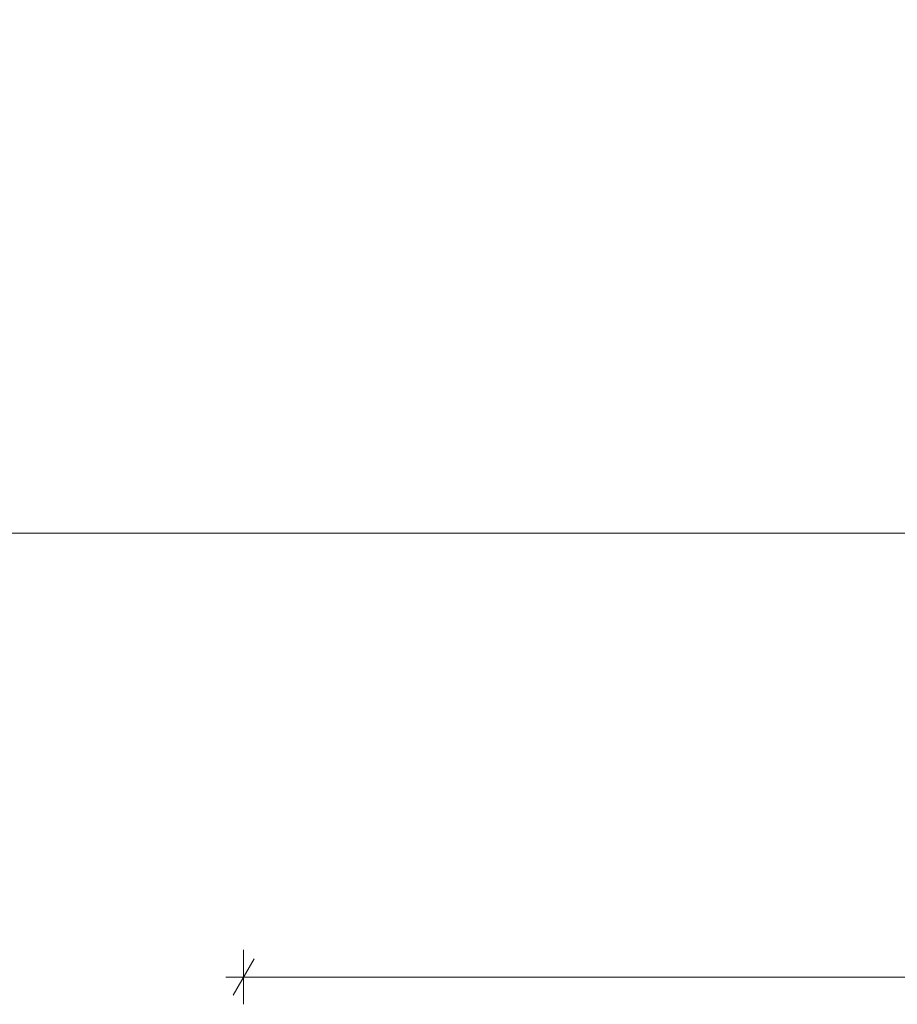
# Model space of a CAD drawing. Extents: x -623047 to -199286, y -27077 to 168279.
# Tile 121 of 194: x -491419 to -488523, y 319 to 3567. Entities that reach past the tile are written whole.
import ezdxf

# ---------------------------------------------------------------- set-up
doc = ezdxf.new("R2010")
doc.units = 0
doc.header["$MEASUREMENT"] = 0
doc.layers.add('ARCH TABELA_Nr_Pióra__21', color=7, linetype='Continuous', lineweight=9)
doc.layers.add('INWENT WYMIARY_Nr_Pióra__21', color=7, linetype='Continuous', lineweight=9)
doc.layers.add('INWENT WYMIARY', color=7, linetype='Continuous')
doc.styles.add('GENERATED_STYLE_2', font='txt')
doc.dimstyles.new('GENERATED_STYLE__1', dxfattribs={"dimtxt": 160.000002, "dimasz": 91.2, "dimexe": 0.18, "dimexo": 0, "dimgap": 0.09, "dimtad": 1, "dimtih": 1, "dimtoh": 1, "dimdec": 0, "dimlfac": 0.1, "dimzin": 0, "dimdsep": 46, "dimtxsty": 'GENERATED_STYLE_2', "dimblk": 'ARROWHEAD_2', "dimblk1": 'ARROWHEAD_2', "dimblk2": 'ARROWHEAD_2', "dimcen": 0.09, "dimclrd": 7, "dimclre": 7, "dimclrt": 7, "dimazin": 0, "dimtfac": 1, "dimtdec": 4, "dimtmove": 0, "dimatfit": 3, "dimfxl": 0, "dimtolj": 1, "dimtzin": 0, "dimarcsym": 0})

# ---------------------------------------------------------------- blocks, each defined once
blk = doc.blocks.new('*D428')
at = {"layer": 'INWENT WYMIARY_Nr_Pióra__21', "linetype": 'Continuous'}
for p, q in [((-490680.2, 318.5), (-490680.2, 498.5)), ((-472210.2, 318.5), (-472210.2, 498.5)), ((-490645.5, 468.5), (-490714.8, 348.5)), ((-472244.8, 348.5), (-472175.5, 468.5)), ((-490738.9, 408.5), (-490680.2, 408.5)), ((-490680.2, 408.5), (-472210.2, 408.5)), ((-472210.2, 408.5), (-472151.5, 408.5))]:
    blk.add_line(p, q, dxfattribs=at)
at = {"layer": 'INWENT WYMIARY_Nr_Pióra__21', "insert": (-481675.6, 440.5), "char_height": 160, "attachment_point": 7, "style": 'GENERATED_STYLE_2'}
blk.add_mtext('{1\xa0847}', dxfattribs=at)
blk = doc.blocks.new('ARROWHEAD_2')
at = {"color": 0, "linetype": 'Continuous', "lineweight": 0}
for p, q in [((-0.378, -0.655), (0.378, 0.655)), ((0, 0), (-1, 0))]:
    blk.add_line(p, q, dxfattribs=at)

msp = doc.modelspace()

# ---------------------------------------------------------------- linework, layer by layer
at = {"layer": 'ARCH TABELA_Nr_Pióra__21', "linetype": 'Continuous'}
msp.add_line((-497234.5, 1872.9), (-456484.5, 1872.9), dxfattribs=at)

# ---------------------------------------------------------------- dimensions: what is measured, and where the dimension line sits
at = {"layer": 'INWENT WYMIARY', "linetype": 'Continuous'}
dim = msp.add_linear_dim(base=(-490680.2, 408.5), p1=(-490680.2, 3567.4), p2=(-472210.2, 3301.6), dimstyle='GENERATED_STYLE__1', dxfattribs=at)
dim.commit()
dim.dimension.update_dxf_attribs({"geometry": '*D428', "text_midpoint": (-481402, 520.5)})

doc.saveas('drawing.dxf')
